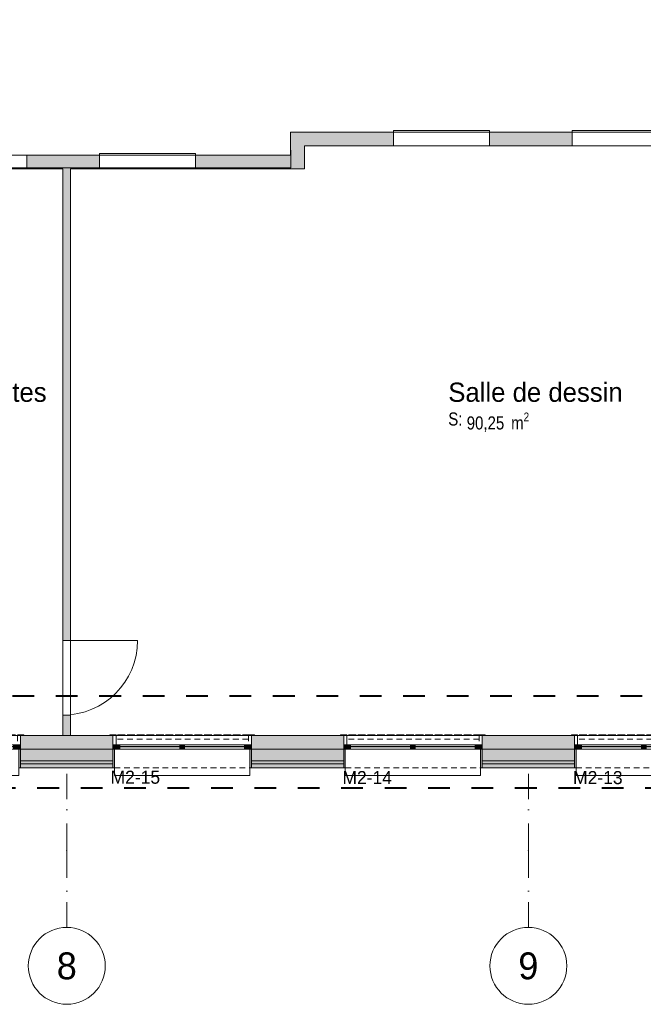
# Model space of a CAD drawing. Header units: millimetres. Extents: x -22000 to 226618, y -100134 to 72379.
# Tile 18 of 44: x 40378 to 48484, y -32547 to -19739. Entities that reach past the tile are written whole.
import ezdxf
from ezdxf.enums import TextEntityAlignment as Align

# ---------------------------------------------------------------- set-up
doc = ezdxf.new("R2010")
doc.units = ezdxf.units.MM
doc.header["$MEASUREMENT"] = 0
for name, pattern in [('Points tirets', [670.277762, 352.777767, -176.388884, 0, -141.111112]), ('Tirets petits', [125, 75, -50]), ('Traits', [564.444447, 282.222223, -282.222223])]:
    doc.linetypes.add(name, pattern=pattern)
for name, color, linetype in [('02-01 File _ Axe.Construction', 7, 'Continuous'), ('02-04 Mur.Construction', 7, 'Continuous'), ('02-04 VR et tablettes existantes', 7, 'Continuous'), ('08-01 2D Dessin général.2D', 7, 'Continuous'), ('08-01 contour hachures', 7, 'Continuous'), ('A-AREA-____-OTLN.Modèle IFC', 7, 'Continuous'), ('A-WALL-____-OTLN.Modèle IFC', 7, 'Continuous'), ('Fenêtres ARCHICAD', 7, 'Continuous'), ('Marques de fenêtre ARCHICAD', 7, 'Continuous'), ('Marques de Zone ARCHICAD', 7, 'Continuous'), ('Portes ARCHICAD', 7, 'Continuous')]:
    doc.layers.add(name, color=color, linetype=linetype)
doc.styles.add('STYLE_GENERE_1', font='txt')
doc.styles.add('STYLE_GENERE_2', font='ARIALN.TTF')
doc.styles.add('STYLE_GENERE_4', font='txt')

# ---------------------------------------------------------------- blocks, each defined once
blk = doc.blocks.new('Stockage maquettes_SA_4_1', base_point=(39082, -24732))
at = {"layer": 'Marques de Zone ARCHICAD', "color": 7, "lineweight": 9, "insert": (37920, -24850), "char_height": 170, "attachment_point": 1, "style": 'STYLE_GENERE_2'}
blk.add_mtext('\\A1;{\\pql;\\pt0,100;\\fArial Narrow|b0|i0|c0|p34;34,75\\fArial Narrow|b0|i0|c0|p34;\\A1{\\H.66x;\\S^  ;}\\fArial Narrow|b0|i0|c0|p34; m\\fArial Narrow|b0|i0|c0|p34;\\A1{\\H.66x;\\S2^  ;}}', dxfattribs=at)
at = {"layer": 'Marques de Zone ARCHICAD', "color": 7, "lineweight": 9}
for tag, height, style, p in [('ROOM_NAME', 250, 'STYLE_GENERE_1', (37680, -24460)), ('DUMMY_849', 250, 'STYLE_GENERE_1', (40484, -24386)), ('calculatedAreaCode', 170, 'STYLE_GENERE_2', (37680, -24848))]:
    blk.add_attdef(tag, text='', height=height, dxfattribs=dict(at, style=style)).set_placement(p, align=Align.TOP_LEFT)
blk = doc.blocks.new('Salle de dessin_SA_5_1', base_point=(46990, -24732))
at = {"layer": 'Marques de Zone ARCHICAD', "color": 7, "lineweight": 9, "insert": (46189, -24850), "char_height": 170, "attachment_point": 1, "style": 'STYLE_GENERE_2'}
blk.add_mtext('\\A1;{\\pql;\\pt0,100;\\fArial Narrow|b0|i0|c0|p34;90,25\\fArial Narrow|b0|i0|c0|p34;\\A1{\\H.66x;\\S^  ;}\\fArial Narrow|b0|i0|c0|p34; m\\fArial Narrow|b0|i0|c0|p34;\\A1{\\H.66x;\\S2^  ;}}', dxfattribs=at)
at = {"layer": 'Marques de Zone ARCHICAD', "color": 7, "lineweight": 9}
for tag, height, style, p in [('ROOM_NAME', 250, 'STYLE_GENERE_1', (45949, -24460)), ('DUMMY_849', 250, 'STYLE_GENERE_1', (48031, -24386)), ('calculatedAreaCode', 170, 'STYLE_GENERE_2', (45949, -24848))]:
    blk.add_attdef(tag, text='', height=height, dxfattribs=dict(at, style=style)).set_placement(p, align=Align.TOP_LEFT)
blk = doc.blocks.new('Mur_10_1', base_point=(43990, -21290))
at = {"layer": 'A-WALL-____-OTLN.Modèle IFC', "linetype": 'Continuous', "lineweight": 0, "true_color": 0xffffff}
for points in [[(44080, -21200), (43900, -21200), (44080, -21380)], [(44080, -21380), (43900, -21200), (43900, -21380)], [(44080, -21500), (44080, -21380), (43900, -21380), (43900, -21500)], [(43900, -21500), (43900, -21680), (44080, -21680)], [(44080, -21500), (43900, -21500), (44080, -21680)]]:
    blk.add_hatch(color=7, dxfattribs=at).paths.add_polyline_path(points)
at = {"layer": 'A-WALL-____-OTLN.Modèle IFC', "color": 7, "linetype": 'Continuous', "lineweight": 20, "flags": 128}
for points in [[(43900, -21200), (44080, -21200)], [(43900, -21200), (43900, -21500)], [(44080, -21680), (44080, -21380)], [(44080, -21680), (43900, -21680)]]:
    blk.add_lwpolyline(points, dxfattribs=at)
blk = doc.blocks.new('Fenêtre (Mur) 41[4]_1')
at = {"layer": 'Fenêtres ARCHICAD', "color": 7, "linetype": 'Continuous', "lineweight": 5}
for p, q in [((37970, -21500), (40470, -21500)), ((37970, -21680), (37970, -21500)), ((40470, -21500), (40470, -21680)), ((40470, -21680), (37970, -21680))]:
    blk.add_line(p, q, dxfattribs=at)
blk = doc.blocks.new('Fenêtre (Mur) 42[5]_1')
at = {"layer": 'Fenêtres ARCHICAD', "color": 7, "linetype": 'Continuous', "lineweight": 5}
for p, q in [((41415, -21480), (42665, -21480)), ((41415, -21680), (41415, -21480)), ((42665, -21480), (42665, -21680)), ((42665, -21680), (41415, -21680))]:
    blk.add_line(p, q, dxfattribs=at)
blk = doc.blocks.new('Mur_11_1', base_point=(43990, -21590))
at = {"layer": 'A-WALL-____-OTLN.Modèle IFC', "linetype": 'Continuous', "lineweight": 0, "true_color": 0xffffff}
for points in [[(41415, -21500), (40470, -21500), (40470, -21680), (41415, -21680)], [(43900, -21500), (42665, -21500), (42665, -21680), (43900, -21680)]]:
    blk.add_hatch(color=7, dxfattribs=at).paths.add_polyline_path(points)
at = {"layer": 'A-WALL-____-OTLN.Modèle IFC', "color": 7, "linetype": 'Continuous', "lineweight": 5}
for p, q in [((40470, -21500), (37970, -21500)), ((42665, -21500), (41415, -21500)), ((37970, -21680), (40470, -21680)), ((41415, -21680), (42665, -21680))]:
    blk.add_line(p, q, dxfattribs=at)
at = {"layer": 'A-WALL-____-OTLN.Modèle IFC', "color": 7, "linetype": 'Continuous', "lineweight": 20}
for p, q in [((40470, -21500), (40470, -21680)), ((41415, -21500), (41415, -21680)), ((42665, -21500), (42665, -21680))]:
    blk.add_line(p, q, dxfattribs=at)
at = {"layer": 'A-WALL-____-OTLN.Modèle IFC', "color": 7, "linetype": 'Continuous', "lineweight": 20, "flags": 128}
for points in [[(41415, -21500), (40470, -21500)], [(43900, -21500), (42665, -21500)], [(40470, -21680), (40940, -21680)], [(41040, -21680), (41415, -21680)], [(42665, -21680), (43900, -21680)]]:
    blk.add_lwpolyline(points, dxfattribs=at)
at = {"layer": 'Fenêtres ARCHICAD', "color": 7, "linetype": 'Continuous', "lineweight": 5}
for name in ['Fenêtre (Mur) 41[4]_1', 'Fenêtre (Mur) 42[5]_1']:
    blk.add_blockref(name, (0, 0), dxfattribs=at)
blk = doc.blocks.new('Porte (Mur) 146[10]_1')
at = {"layer": 'Portes ARCHICAD', "color": 7, "linetype": 'Continuous', "lineweight": 5}
blk.add_line((40940, -27815), (41910, -27815), dxfattribs=at)
blk.add_arc((40940, -27815), 970, 270, 0, dxfattribs=at)
blk = doc.blocks.new('Mur_22_1', base_point=(40990, -29050))
at = {"layer": 'A-WALL-____-OTLN.Modèle IFC', "linetype": 'Continuous', "lineweight": 0, "true_color": 0xffffff}
for points in [[(40940, -27815), (41040, -27815), (41040, -21680), (40940, -21680)], [(40940, -29050), (41040, -29050), (41040, -28785), (40940, -28785)]]:
    blk.add_hatch(color=7, dxfattribs=at).paths.add_polyline_path(points)
at = {"layer": 'A-WALL-____-OTLN.Modèle IFC', "color": 7, "linetype": 'Continuous', "lineweight": 20}
for p, q in [((41040, -27815), (40940, -27815)), ((41040, -28785), (40940, -28785))]:
    blk.add_line(p, q, dxfattribs=at)
at = {"layer": 'A-WALL-____-OTLN.Modèle IFC', "color": 7, "linetype": 'Continuous', "lineweight": 20, "flags": 128}
for points in [[(40940, -21680), (40940, -27815)], [(41040, -27815), (41040, -21680)], [(40940, -28785), (40940, -29050)], [(41040, -29050), (41040, -28785)], [(40940, -29050), (41040, -29050)]]:
    blk.add_lwpolyline(points, dxfattribs=at)
at = {"layer": 'Portes ARCHICAD', "color": 7, "linetype": 'Continuous', "lineweight": 5}
blk.add_blockref('Porte (Mur) 146[10]_1', (0, 0), dxfattribs=at)
blk = doc.blocks.new('Fenêtre (Mur) 43[6]_1')
at = {"layer": 'Fenêtres ARCHICAD', "color": 7, "linetype": 'Continuous', "lineweight": 5}
for p, q in [((47560, -21180), (51310, -21180)), ((47560, -21380), (47560, -21180)), ((51310, -21180), (51310, -21380)), ((51310, -21380), (47560, -21380))]:
    blk.add_line(p, q, dxfattribs=at)
blk = doc.blocks.new('Fenêtre (Mur) 44[7]_1')
at = {"layer": 'Fenêtres ARCHICAD', "color": 7, "linetype": 'Continuous', "lineweight": 5}
for p, q in [((45235, -21180), (46485, -21180)), ((45235, -21380), (45235, -21180)), ((46485, -21180), (46485, -21380)), ((46485, -21380), (45235, -21380))]:
    blk.add_line(p, q, dxfattribs=at)
blk = doc.blocks.new('Mur_26_1', base_point=(64990, -21290))
at = {"layer": 'A-WALL-____-OTLN.Modèle IFC', "linetype": 'Continuous', "lineweight": 0, "true_color": 0xffffff}
for points in [[(44080, -21380), (45235, -21380), (45235, -21200), (44080, -21200)], [(47560, -21200), (46485, -21200), (46485, -21380), (47560, -21380)]]:
    blk.add_hatch(color=7, dxfattribs=at).paths.add_polyline_path(points)
at = {"layer": 'A-WALL-____-OTLN.Modèle IFC', "color": 7, "linetype": 'Continuous', "lineweight": 20}
for p, q in [((45235, -21200), (45235, -21380)), ((46485, -21200), (46485, -21380)), ((47560, -21200), (47560, -21380))]:
    blk.add_line(p, q, dxfattribs=at)
at = {"layer": 'A-WALL-____-OTLN.Modèle IFC', "color": 7, "linetype": 'Continuous', "lineweight": 5}
for p, q in [((46485, -21200), (45235, -21200)), ((51310, -21200), (47560, -21200)), ((45235, -21380), (46485, -21380)), ((47560, -21380), (51310, -21380))]:
    blk.add_line(p, q, dxfattribs=at)
at = {"layer": 'A-WALL-____-OTLN.Modèle IFC', "color": 7, "linetype": 'Continuous', "lineweight": 20, "flags": 128}
for points in [[(45235, -21200), (44080, -21200)], [(47560, -21200), (46485, -21200)], [(44080, -21380), (45235, -21380)], [(46485, -21380), (47560, -21380)]]:
    blk.add_lwpolyline(points, dxfattribs=at)
at = {"layer": 'Fenêtres ARCHICAD', "color": 7, "linetype": 'Continuous', "lineweight": 5}
for name in ['Fenêtre (Mur) 44[7]_1', 'Fenêtre (Mur) 43[6]_1']:
    blk.add_blockref(name, (0, 0), dxfattribs=at)
blk = doc.blocks.new('Marque fenêtre 24[21]_1', base_point=(48490, -29050))
at = {"layer": 'Marques de fenêtre ARCHICAD', "color": 7, "lineweight": 9, "style": 'STYLE_GENERE_1'}
blk.add_attdef('AC_WIDO_ID', text='', height=170, dxfattribs=at).set_placement((47571, -29734), align=Align.BOTTOM_LEFT)
blk = doc.blocks.new('Baie générique 2019[30]_1')
at = {"layer": 'Fenêtres ARCHICAD', "linetype": 'Continuous', "lineweight": 0, "true_color": 0xffffff}
for points in [[(47590, -29230), (47650, -29230), (47650, -29170), (47590, -29170)], [(47650, -29230), (47680, -29230), (47680, -29170), (47650, -29170)], [(48490, -29230), (48490, -29170), (48460, -29170), (48460, -29230)], [(48490, -29230), (48490, -29170), (48460, -29170), (48460, -29230)], [(48490, -29230), (48490, -29170), (48460, -29170), (48460, -29230)], [(48490, -29230), (48520, -29230), (48520, -29170), (48490, -29170)], [(48490, -29230), (48520, -29230), (48520, -29170), (48490, -29170)], [(48490, -29230), (48520, -29230), (48520, -29170), (48490, -29170)], [(49330, -29230), (49330, -29170), (49300, -29170), (49300, -29230)], [(49390, -29230), (49390, -29170), (49330, -29170), (49330, -29230)], [(47610, -29230), (47590, -29230), (47590, -29470), (47610, -29470)], [(49390, -29230), (49370, -29230), (49370, -29470), (49390, -29470)]]:
    blk.add_hatch(color=7, dxfattribs=at).paths.add_polyline_path(points)
at = {"layer": 'Fenêtres ARCHICAD', "color": 7, "linetype": 'Continuous', "lineweight": 13}
for p, q in [((47650, -29230), (47650, -29170)), ((47650, -29170), (47680, -29170)), ((47680, -29170), (47680, -29230)), ((47680, -29193), (49300, -29193)), ((47680, -29200), (49300, -29200)), ((48490, -29170), (48460, -29170)), ((48460, -29170), (48460, -29230)), ((48490, -29170), (48460, -29170)), ((48460, -29170), (48460, -29230)), ((48490, -29170), (48460, -29170)), ((48460, -29170), (48460, -29230)), ((48520, -29193), (48460, -29193)), ((48520, -29193), (48460, -29193)), ((48520, -29193), (48460, -29193)), ((48520, -29200), (48460, -29200)), ((48520, -29200), (48460, -29200)), ((48520, -29200), (48460, -29200)), ((48490, -29230), (48490, -29170)), ((48490, -29230), (48490, -29170)), ((48490, -29170), (48520, -29170)), ((48490, -29230), (48490, -29170)), ((48490, -29230), (48490, -29170)), ((48490, -29170), (48520, -29170)), ((48490, -29230), (48490, -29170)), ((48490, -29230), (48490, -29170)), ((48490, -29170), (48520, -29170)), ((48520, -29170), (48520, -29230)), ((48520, -29170), (48520, -29230)), ((48520, -29170), (48520, -29230)), ((49330, -29170), (49300, -29170)), ((49300, -29170), (49300, -29230)), ((49330, -29230), (49330, -29170)), ((47680, -29230), (47650, -29230)), ((48460, -29230), (48490, -29230)), ((48460, -29230), (48490, -29230)), ((48460, -29230), (48490, -29230)), ((48520, -29230), (48490, -29230)), ((48520, -29230), (48490, -29230)), ((48520, -29230), (48490, -29230)), ((49300, -29230), (49330, -29230))]:
    blk.add_line(p, q, dxfattribs=at)
at = {"layer": 'Fenêtres ARCHICAD', "color": 7, "linetype": 'Continuous', "lineweight": 5}
for p, q in [((47650, -29170), (49330, -29170)), ((47680, -29170), (49300, -29170)), ((48520, -29170), (48460, -29170)), ((48520, -29170), (48460, -29170)), ((48520, -29170), (48460, -29170)), ((47650, -29230), (49330, -29230)), ((47680, -29230), (49300, -29230)), ((48520, -29230), (48460, -29230)), ((48520, -29230), (48460, -29230)), ((48520, -29230), (48460, -29230)), ((47610, -29570), (47610, -29470)), ((49370, -29570), (47610, -29570)), ((49370, -29470), (49370, -29570))]:
    blk.add_line(p, q, dxfattribs=at)
at = {"layer": 'Fenêtres ARCHICAD', "color": 7, "linetype": 'Continuous', "lineweight": 13, "flags": 128}
for points in [[(47590, -29230), (47590, -29170), (47650, -29170), (47650, -29230)], [(49390, -29230), (49390, -29170), (49330, -29170), (49330, -29230)], [(47610, -29230), (47610, -29470), (47590, -29470), (47590, -29230)], [(49390, -29230), (49390, -29470), (49370, -29470), (49370, -29230)]]:
    blk.add_lwpolyline(points, close=True, dxfattribs=at)
at = {"layer": 'Marques de fenêtre ARCHICAD', "color": 7, "lineweight": 9}
blk.add_blockref('Marque fenêtre 24[21]_1', (48490, -29050), dxfattribs=at).add_auto_attribs({'AC_WIDO_ID': 'M2-13'})
blk = doc.blocks.new('Marque fenêtre 24[22]_1', base_point=(45490, -29050))
at = {"layer": 'Marques de fenêtre ARCHICAD', "color": 7, "lineweight": 9, "style": 'STYLE_GENERE_1'}
blk.add_attdef('AC_WIDO_ID', text='', height=170, dxfattribs=at).set_placement((44573, -29734), align=Align.BOTTOM_LEFT)
blk = doc.blocks.new('Baie générique 2019[31]_1')
at = {"layer": 'Fenêtres ARCHICAD', "linetype": 'Continuous', "lineweight": 0, "true_color": 0xffffff}
for points in [[(44590, -29230), (44650, -29230), (44650, -29170), (44590, -29170)], [(44650, -29230), (44680, -29230), (44680, -29170), (44650, -29170)], [(45490, -29230), (45490, -29170), (45460, -29170), (45460, -29230)], [(45490, -29230), (45490, -29170), (45460, -29170), (45460, -29230)], [(45490, -29230), (45490, -29170), (45460, -29170), (45460, -29230)], [(45490, -29230), (45520, -29230), (45520, -29170), (45490, -29170)], [(45490, -29230), (45520, -29230), (45520, -29170), (45490, -29170)], [(45490, -29230), (45520, -29230), (45520, -29170), (45490, -29170)], [(46330, -29230), (46330, -29170), (46300, -29170), (46300, -29230)], [(46390, -29230), (46390, -29170), (46330, -29170), (46330, -29230)], [(44610, -29230), (44590, -29230), (44590, -29470), (44610, -29470)], [(46390, -29230), (46370, -29230), (46370, -29470), (46390, -29470)]]:
    blk.add_hatch(color=7, dxfattribs=at).paths.add_polyline_path(points)
at = {"layer": 'Fenêtres ARCHICAD', "color": 7, "linetype": 'Continuous', "lineweight": 13}
for p, q in [((44650, -29230), (44650, -29170)), ((44650, -29170), (44680, -29170)), ((44680, -29170), (44680, -29230)), ((44680, -29193), (46300, -29193)), ((44680, -29200), (46300, -29200)), ((45490, -29170), (45460, -29170)), ((45460, -29170), (45460, -29230)), ((45490, -29170), (45460, -29170)), ((45460, -29170), (45460, -29230)), ((45490, -29170), (45460, -29170)), ((45460, -29170), (45460, -29230)), ((45520, -29193), (45460, -29193)), ((45520, -29193), (45460, -29193)), ((45520, -29193), (45460, -29193)), ((45520, -29200), (45460, -29200)), ((45520, -29200), (45460, -29200)), ((45520, -29200), (45460, -29200)), ((45490, -29230), (45490, -29170)), ((45490, -29230), (45490, -29170)), ((45490, -29170), (45520, -29170)), ((45490, -29230), (45490, -29170)), ((45490, -29230), (45490, -29170)), ((45490, -29170), (45520, -29170)), ((45490, -29230), (45490, -29170)), ((45490, -29230), (45490, -29170)), ((45490, -29170), (45520, -29170)), ((45520, -29170), (45520, -29230)), ((45520, -29170), (45520, -29230)), ((45520, -29170), (45520, -29230)), ((46330, -29170), (46300, -29170)), ((46300, -29170), (46300, -29230)), ((46330, -29230), (46330, -29170)), ((44680, -29230), (44650, -29230)), ((45460, -29230), (45490, -29230)), ((45460, -29230), (45490, -29230)), ((45460, -29230), (45490, -29230)), ((45520, -29230), (45490, -29230)), ((45520, -29230), (45490, -29230)), ((45520, -29230), (45490, -29230)), ((46300, -29230), (46330, -29230))]:
    blk.add_line(p, q, dxfattribs=at)
at = {"layer": 'Fenêtres ARCHICAD', "color": 7, "linetype": 'Continuous', "lineweight": 5}
for p, q in [((44650, -29170), (46330, -29170)), ((44680, -29170), (46300, -29170)), ((45520, -29170), (45460, -29170)), ((45520, -29170), (45460, -29170)), ((45520, -29170), (45460, -29170)), ((44650, -29230), (46330, -29230)), ((44680, -29230), (46300, -29230)), ((45520, -29230), (45460, -29230)), ((45520, -29230), (45460, -29230)), ((45520, -29230), (45460, -29230)), ((44610, -29570), (44610, -29470)), ((46370, -29570), (44610, -29570)), ((46370, -29470), (46370, -29570))]:
    blk.add_line(p, q, dxfattribs=at)
at = {"layer": 'Fenêtres ARCHICAD', "color": 7, "linetype": 'Continuous', "lineweight": 13, "flags": 128}
for points in [[(44590, -29230), (44590, -29170), (44650, -29170), (44650, -29230)], [(46390, -29230), (46390, -29170), (46330, -29170), (46330, -29230)], [(44610, -29230), (44610, -29470), (44590, -29470), (44590, -29230)], [(46390, -29230), (46390, -29470), (46370, -29470), (46370, -29230)]]:
    blk.add_lwpolyline(points, close=True, dxfattribs=at)
at = {"layer": 'Marques de fenêtre ARCHICAD', "color": 7, "lineweight": 9}
blk.add_blockref('Marque fenêtre 24[22]_1', (45490, -29050), dxfattribs=at).add_auto_attribs({'AC_WIDO_ID': 'M2-14'})
blk = doc.blocks.new('Marque fenêtre 24[23]_1', base_point=(42490, -29050))
at = {"layer": 'Marques de fenêtre ARCHICAD', "color": 7, "lineweight": 9, "style": 'STYLE_GENERE_1'}
blk.add_attdef('AC_WIDO_ID', text='', height=170, dxfattribs=at).set_placement((41559, -29729), align=Align.BOTTOM_LEFT)
blk = doc.blocks.new('Baie générique 2019[32]_1')
at = {"layer": 'Fenêtres ARCHICAD', "linetype": 'Continuous', "lineweight": 0, "true_color": 0xffffff}
for points in [[(41590, -29230), (41650, -29230), (41650, -29170), (41590, -29170)], [(41650, -29230), (41680, -29230), (41680, -29170), (41650, -29170)], [(42490, -29230), (42490, -29170), (42460, -29170), (42460, -29230)], [(42490, -29230), (42490, -29170), (42460, -29170), (42460, -29230)], [(42490, -29230), (42490, -29170), (42460, -29170), (42460, -29230)], [(42490, -29230), (42520, -29230), (42520, -29170), (42490, -29170)], [(42490, -29230), (42520, -29230), (42520, -29170), (42490, -29170)], [(42490, -29230), (42520, -29230), (42520, -29170), (42490, -29170)], [(43330, -29230), (43330, -29170), (43300, -29170), (43300, -29230)], [(43390, -29230), (43390, -29170), (43330, -29170), (43330, -29230)], [(41610, -29230), (41590, -29230), (41590, -29470), (41610, -29470)], [(43390, -29230), (43370, -29230), (43370, -29470), (43390, -29470)]]:
    blk.add_hatch(color=7, dxfattribs=at).paths.add_polyline_path(points)
at = {"layer": 'Fenêtres ARCHICAD', "color": 7, "linetype": 'Continuous', "lineweight": 13}
for p, q in [((41650, -29230), (41650, -29170)), ((41650, -29170), (41680, -29170)), ((41680, -29170), (41680, -29230)), ((41680, -29193), (43300, -29193)), ((41680, -29200), (43300, -29200)), ((42490, -29170), (42460, -29170)), ((42460, -29170), (42460, -29230)), ((42490, -29170), (42460, -29170)), ((42460, -29170), (42460, -29230)), ((42490, -29170), (42460, -29170)), ((42460, -29170), (42460, -29230)), ((42520, -29193), (42460, -29193)), ((42520, -29193), (42460, -29193)), ((42520, -29193), (42460, -29193)), ((42520, -29200), (42460, -29200)), ((42520, -29200), (42460, -29200)), ((42520, -29200), (42460, -29200)), ((42490, -29230), (42490, -29170)), ((42490, -29230), (42490, -29170)), ((42490, -29170), (42520, -29170)), ((42490, -29230), (42490, -29170)), ((42490, -29230), (42490, -29170)), ((42490, -29170), (42520, -29170)), ((42490, -29230), (42490, -29170)), ((42490, -29230), (42490, -29170)), ((42490, -29170), (42520, -29170)), ((42520, -29170), (42520, -29230)), ((42520, -29170), (42520, -29230)), ((42520, -29170), (42520, -29230)), ((43330, -29170), (43300, -29170)), ((43300, -29170), (43300, -29230)), ((43330, -29230), (43330, -29170)), ((41680, -29230), (41650, -29230)), ((42460, -29230), (42490, -29230)), ((42460, -29230), (42490, -29230)), ((42460, -29230), (42490, -29230)), ((42520, -29230), (42490, -29230)), ((42520, -29230), (42490, -29230)), ((42520, -29230), (42490, -29230)), ((43300, -29230), (43330, -29230))]:
    blk.add_line(p, q, dxfattribs=at)
at = {"layer": 'Fenêtres ARCHICAD', "color": 7, "linetype": 'Continuous', "lineweight": 5}
for p, q in [((41650, -29170), (43330, -29170)), ((41680, -29170), (43300, -29170)), ((42520, -29170), (42460, -29170)), ((42520, -29170), (42460, -29170)), ((42520, -29170), (42460, -29170)), ((41650, -29230), (43330, -29230)), ((41680, -29230), (43300, -29230)), ((42520, -29230), (42460, -29230)), ((42520, -29230), (42460, -29230)), ((42520, -29230), (42460, -29230)), ((41610, -29570), (41610, -29470)), ((43370, -29570), (41610, -29570)), ((43370, -29470), (43370, -29570))]:
    blk.add_line(p, q, dxfattribs=at)
at = {"layer": 'Fenêtres ARCHICAD', "color": 7, "linetype": 'Continuous', "lineweight": 13, "flags": 128}
for points in [[(41590, -29230), (41590, -29170), (41650, -29170), (41650, -29230)], [(43390, -29230), (43390, -29170), (43330, -29170), (43330, -29230)], [(41610, -29230), (41610, -29470), (41590, -29470), (41590, -29230)], [(43390, -29230), (43390, -29470), (43370, -29470), (43370, -29230)]]:
    blk.add_lwpolyline(points, close=True, dxfattribs=at)
at = {"layer": 'Marques de fenêtre ARCHICAD', "color": 7, "lineweight": 9}
blk.add_blockref('Marque fenêtre 24[23]_1', (42490, -29050), dxfattribs=at).add_auto_attribs({'AC_WIDO_ID': 'M2-15'})
blk = doc.blocks.new('Marque fenêtre 24[24]_1', base_point=(38598, -29050))
at = {"layer": 'Marques de fenêtre ARCHICAD', "color": 7, "lineweight": 9, "style": 'STYLE_GENERE_1'}
blk.add_attdef('AC_WIDO_ID', text='', height=170, dxfattribs=at).set_placement((36827, -29239), align=Align.BOTTOM_LEFT)
blk = doc.blocks.new('Baie générique 2019[33]_1')
at = {"layer": 'Fenêtres ARCHICAD', "linetype": 'Continuous', "lineweight": 0, "true_color": 0xffffff}
for points in [[(36808, -29230), (36868, -29230), (36868, -29170), (36808, -29170)], [(36868, -29230), (36898, -29230), (36898, -29170), (36868, -29170)], [(38598, -29230), (38598, -29170), (38568, -29170), (38568, -29230)], [(38598, -29230), (38598, -29170), (38568, -29170), (38568, -29230)], [(38598, -29230), (38598, -29170), (38568, -29170), (38568, -29230)], [(38598, -29230), (38628, -29230), (38628, -29170), (38598, -29170)], [(38598, -29230), (38628, -29230), (38628, -29170), (38598, -29170)], [(38598, -29230), (38628, -29230), (38628, -29170), (38598, -29170)], [(40328, -29230), (40328, -29170), (40298, -29170), (40298, -29230)], [(40388, -29230), (40388, -29170), (40328, -29170), (40328, -29230)], [(36828, -29230), (36808, -29230), (36808, -29470), (36828, -29470)], [(40388, -29230), (40368, -29230), (40368, -29470), (40388, -29470)]]:
    blk.add_hatch(color=7, dxfattribs=at).paths.add_polyline_path(points)
at = {"layer": 'Fenêtres ARCHICAD', "color": 7, "linetype": 'Continuous', "lineweight": 13}
for p, q in [((36868, -29230), (36868, -29170)), ((36868, -29170), (36898, -29170)), ((36898, -29170), (36898, -29230)), ((36898, -29193), (40298, -29193)), ((36898, -29200), (40298, -29200)), ((38598, -29170), (38568, -29170)), ((38568, -29170), (38568, -29230)), ((38598, -29170), (38568, -29170)), ((38568, -29170), (38568, -29230)), ((38598, -29170), (38568, -29170)), ((38568, -29170), (38568, -29230)), ((38628, -29193), (38568, -29193)), ((38628, -29193), (38568, -29193)), ((38628, -29193), (38568, -29193)), ((38628, -29200), (38568, -29200)), ((38628, -29200), (38568, -29200)), ((38628, -29200), (38568, -29200)), ((38598, -29230), (38598, -29170)), ((38598, -29230), (38598, -29170)), ((38598, -29170), (38628, -29170)), ((38598, -29230), (38598, -29170)), ((38598, -29230), (38598, -29170)), ((38598, -29170), (38628, -29170)), ((38598, -29230), (38598, -29170)), ((38598, -29230), (38598, -29170)), ((38598, -29170), (38628, -29170)), ((38628, -29170), (38628, -29230)), ((38628, -29170), (38628, -29230)), ((38628, -29170), (38628, -29230)), ((40328, -29170), (40298, -29170)), ((40298, -29170), (40298, -29230)), ((40328, -29230), (40328, -29170)), ((36898, -29230), (36868, -29230)), ((38568, -29230), (38598, -29230)), ((38568, -29230), (38598, -29230)), ((38568, -29230), (38598, -29230)), ((38628, -29230), (38598, -29230)), ((38628, -29230), (38598, -29230)), ((38628, -29230), (38598, -29230)), ((40298, -29230), (40328, -29230))]:
    blk.add_line(p, q, dxfattribs=at)
at = {"layer": 'Fenêtres ARCHICAD', "color": 7, "linetype": 'Continuous', "lineweight": 5}
for p, q in [((36868, -29170), (40328, -29170)), ((36898, -29170), (40298, -29170)), ((38628, -29170), (38568, -29170)), ((38628, -29170), (38568, -29170)), ((38628, -29170), (38568, -29170)), ((36868, -29230), (40328, -29230)), ((36898, -29230), (40298, -29230)), ((38628, -29230), (38568, -29230)), ((38628, -29230), (38568, -29230)), ((38628, -29230), (38568, -29230)), ((36828, -29570), (36828, -29470)), ((40368, -29570), (36828, -29570)), ((40368, -29470), (40368, -29570))]:
    blk.add_line(p, q, dxfattribs=at)
at = {"layer": 'Fenêtres ARCHICAD', "color": 7, "linetype": 'Continuous', "lineweight": 13, "flags": 128}
for points in [[(36808, -29230), (36808, -29170), (36868, -29170), (36868, -29230)], [(40388, -29230), (40388, -29170), (40328, -29170), (40328, -29230)], [(36828, -29230), (36828, -29470), (36808, -29470), (36808, -29230)], [(40388, -29230), (40388, -29470), (40368, -29470), (40368, -29230)]]:
    blk.add_lwpolyline(points, close=True, dxfattribs=at)
at = {"layer": 'Marques de fenêtre ARCHICAD', "color": 7, "lineweight": 9}
blk.add_blockref('Marque fenêtre 24[24]_1', (38598, -29050), dxfattribs=at).add_auto_attribs({'AC_WIDO_ID': 'M2-16'})
blk = doc.blocks.new('Mur_141_1', base_point=(30285, -29050))
at = {"layer": '02-04 Mur.Construction', "linetype": 'Continuous', "lineweight": 0, "true_color": 0xffffff}
for points in [[(41590, -29050), (40388, -29050), (40388, -29230), (41590, -29230)], [(43390, -29230), (44590, -29230), (44590, -29050), (43390, -29050)], [(47590, -29050), (46390, -29050), (46390, -29230), (47590, -29230)], [(40388, -29380), (41590, -29380), (41590, -29230), (40388, -29230)], [(43390, -29380), (44590, -29380), (44590, -29230), (43390, -29230)], [(46390, -29380), (47590, -29380), (47590, -29230), (46390, -29230)], [(40388, -29420), (41590, -29420), (41590, -29380), (40388, -29380)], [(40388, -29420), (40388, -29470), (41590, -29470), (41590, -29420)], [(43390, -29420), (44590, -29420), (44590, -29380), (43390, -29380)], [(44590, -29420), (43390, -29420), (43390, -29470), (44590, -29470)], [(46390, -29420), (47590, -29420), (47590, -29380), (46390, -29380)], [(46390, -29420), (46390, -29470), (47590, -29470), (47590, -29420)]]:
    blk.add_hatch(color=7, dxfattribs=at).paths.add_polyline_path(points)
at = {"layer": '02-04 Mur.Construction', "color": 7, "linetype": 'Continuous', "lineweight": 20}
for p, q in [((40388, -29050), (40388, -29170)), ((41590, -29050), (41590, -29170)), ((43390, -29050), (43390, -29170)), ((44590, -29050), (44590, -29170)), ((46390, -29050), (46390, -29170)), ((47590, -29050), (47590, -29170)), ((40388, -29380), (40388, -29170)), ((41590, -29380), (41590, -29170)), ((43390, -29380), (43390, -29170)), ((44590, -29380), (44590, -29170)), ((46390, -29380), (46390, -29170)), ((47590, -29380), (47590, -29170)), ((40388, -29230), (41590, -29230)), ((43390, -29230), (44590, -29230)), ((46390, -29230), (47590, -29230)), ((40388, -29380), (41590, -29380)), ((40388, -29420), (40388, -29380)), ((40388, -29470), (40388, -29420)), ((41590, -29420), (41590, -29380)), ((41590, -29470), (41590, -29420)), ((43390, -29380), (44590, -29380)), ((43390, -29420), (43390, -29380)), ((43390, -29470), (43390, -29420)), ((44590, -29420), (44590, -29380)), ((44590, -29470), (44590, -29420)), ((46390, -29380), (47590, -29380)), ((46390, -29420), (46390, -29380)), ((46390, -29470), (46390, -29420)), ((47590, -29420), (47590, -29380)), ((47590, -29470), (47590, -29420))]:
    blk.add_line(p, q, dxfattribs=at)
at = {"layer": '02-04 Mur.Construction', "color": 7, "linetype": 'Continuous', "lineweight": 9}
for p, q in [((40388, -29420), (41590, -29420)), ((43390, -29420), (44590, -29420)), ((46390, -29420), (47590, -29420))]:
    blk.add_line(p, q, dxfattribs=at)
at = {"layer": '02-04 Mur.Construction', "color": 7, "linetype": 'Continuous', "lineweight": 20, "flags": 128}
for points in [[(41590, -29050), (40388, -29050)], [(44590, -29050), (43390, -29050)], [(47590, -29050), (46390, -29050)], [(40388, -29470), (41590, -29470)], [(43390, -29470), (44590, -29470)], [(46390, -29470), (47590, -29470)]]:
    blk.add_lwpolyline(points, dxfattribs=at)
at = {"layer": 'Fenêtres ARCHICAD', "color": 7, "linetype": 'Continuous', "lineweight": 5}
for name in ['Baie générique 2019[33]_1', 'Baie générique 2019[32]_1', 'Baie générique 2019[31]_1', 'Baie générique 2019[30]_1']:
    blk.add_blockref(name, (0, 0), dxfattribs=at)
blk = doc.blocks.new('Forme_100_1')
at = {"layer": '02-04 VR et tablettes existantes', "color": 251, "linetype": 'Tirets petits', "lineweight": 0, "true_color": 0x5d5d5d, "flags": 128}
for points in [[(47590, -29170), (47590, -29050)], [(47590, -29050), (49390, -29050)], [(49390, -29050), (49390, -29170)], [(49390, -29170), (47590, -29170)]]:
    blk.add_lwpolyline(points, dxfattribs=at)
blk = doc.blocks.new('Forme_101_1')
at = {"layer": '02-04 VR et tablettes existantes', "color": 251, "linetype": 'Tirets petits', "lineweight": 0, "true_color": 0x5d5d5d, "flags": 128}
for points in [[(47550, -29050), (47550, -29040)], [(47550, -29040), (49430, -29040)], [(49430, -29050), (47550, -29050)], [(49430, -29050), (49430, -29040)]]:
    blk.add_lwpolyline(points, dxfattribs=at)
blk = doc.blocks.new('Forme_102_1')
at = {"layer": '02-04 VR et tablettes existantes', "color": 251, "linetype": 'Tirets petits', "lineweight": 0, "true_color": 0x5d5d5d, "flags": 128}
for points in [[(47590, -29170), (47590, -29050)], [(47590, -29050), (49390, -29050)], [(49390, -29050), (49390, -29170)], [(49390, -29170), (47590, -29170)]]:
    blk.add_lwpolyline(points, dxfattribs=at)
blk = doc.blocks.new('Forme_103_1')
at = {"layer": '02-04 VR et tablettes existantes', "color": 251, "linetype": 'Tirets petits', "lineweight": 0, "true_color": 0x5d5d5d, "flags": 128}
for points in [[(47550, -29050), (47550, -29040)], [(47550, -29040), (49430, -29040)], [(49430, -29050), (47550, -29050)], [(49430, -29040), (49430, -29050)]]:
    blk.add_lwpolyline(points, dxfattribs=at)
blk = doc.blocks.new('Forme_104_1')
at = {"layer": '02-04 VR et tablettes existantes', "color": 251, "linetype": 'Tirets petits', "lineweight": 0, "true_color": 0x5d5d5d, "flags": 128}
for points in [[(47590, -29050), (47590, -29170)], [(47630, -29050), (47590, -29050)], [(47630, -29170), (47630, -29050)], [(47630, -29170), (47590, -29170)]]:
    blk.add_lwpolyline(points, dxfattribs=at)
blk = doc.blocks.new('Forme_107_1')
at = {"layer": '02-04 VR et tablettes existantes', "color": 251, "linetype": 'Tirets petits', "lineweight": 0, "true_color": 0x5d5d5d, "flags": 128}
for points in [[(47630, -29040), (47550, -29040)], [(47550, -29040), (47550, -29050)], [(47550, -29050), (47630, -29050)], [(47630, -29050), (47630, -29040)]]:
    blk.add_lwpolyline(points, dxfattribs=at)
blk = doc.blocks.new('Forme_108_1')
at = {"layer": '02-04 VR et tablettes existantes', "color": 251, "linetype": 'Tirets petits', "lineweight": 0, "true_color": 0x5d5d5d, "flags": 128}
for points in [[(49350, -29040), (47630, -29040)], [(47630, -29098), (47630, -29040)], [(49350, -29098), (49350, -29040)], [(49350, -29098), (47630, -29098)]]:
    blk.add_lwpolyline(points, dxfattribs=at)
blk = doc.blocks.new('Forme_109_1')
at = {"layer": '02-04 VR et tablettes existantes', "color": 251, "linetype": 'Tirets petits', "lineweight": 0, "true_color": 0x5d5d5d, "flags": 128}
for points in [[(44590, -29170), (44590, -29050)], [(44590, -29050), (46390, -29050)], [(46390, -29050), (46390, -29170)], [(46390, -29170), (44590, -29170)]]:
    blk.add_lwpolyline(points, dxfattribs=at)
blk = doc.blocks.new('Forme_110_1')
at = {"layer": '02-04 VR et tablettes existantes', "color": 251, "linetype": 'Tirets petits', "lineweight": 0, "true_color": 0x5d5d5d, "flags": 128}
for points in [[(44550, -29050), (44550, -29040)], [(44550, -29040), (46430, -29040)], [(46430, -29050), (44550, -29050)], [(46430, -29050), (46430, -29040)]]:
    blk.add_lwpolyline(points, dxfattribs=at)
blk = doc.blocks.new('Forme_111_1')
at = {"layer": '02-04 VR et tablettes existantes', "color": 251, "linetype": 'Tirets petits', "lineweight": 0, "true_color": 0x5d5d5d, "flags": 128}
for points in [[(44590, -29170), (44590, -29050)], [(44590, -29050), (46390, -29050)], [(46390, -29050), (46390, -29170)], [(46390, -29170), (44590, -29170)]]:
    blk.add_lwpolyline(points, dxfattribs=at)
blk = doc.blocks.new('Forme_112_1')
at = {"layer": '02-04 VR et tablettes existantes', "color": 251, "linetype": 'Tirets petits', "lineweight": 0, "true_color": 0x5d5d5d, "flags": 128}
for points in [[(44550, -29050), (44550, -29040)], [(44550, -29040), (46430, -29040)], [(46430, -29050), (44550, -29050)], [(46430, -29040), (46430, -29050)]]:
    blk.add_lwpolyline(points, dxfattribs=at)
blk = doc.blocks.new('Forme_113_1')
at = {"layer": '02-04 VR et tablettes existantes', "color": 251, "linetype": 'Tirets petits', "lineweight": 0, "true_color": 0x5d5d5d, "flags": 128}
for points in [[(44590, -29050), (44590, -29170)], [(44630, -29050), (44590, -29050)], [(44630, -29170), (44630, -29050)], [(44630, -29170), (44590, -29170)]]:
    blk.add_lwpolyline(points, dxfattribs=at)
blk = doc.blocks.new('Forme_114_1')
at = {"layer": '02-04 VR et tablettes existantes', "color": 251, "linetype": 'Tirets petits', "lineweight": 0, "true_color": 0x5d5d5d, "flags": 128}
for points in [[(46350, -29050), (46350, -29170)], [(46390, -29050), (46350, -29050)], [(46390, -29170), (46390, -29050)], [(46390, -29170), (46350, -29170)]]:
    blk.add_lwpolyline(points, dxfattribs=at)
blk = doc.blocks.new('Forme_115_1')
at = {"layer": '02-04 VR et tablettes existantes', "color": 251, "linetype": 'Tirets petits', "lineweight": 0, "true_color": 0x5d5d5d, "flags": 128}
for points in [[(46430, -29040), (46350, -29040)], [(46350, -29040), (46350, -29050)], [(46350, -29050), (46430, -29050)], [(46430, -29050), (46430, -29040)]]:
    blk.add_lwpolyline(points, dxfattribs=at)
blk = doc.blocks.new('Forme_116_1')
at = {"layer": '02-04 VR et tablettes existantes', "color": 251, "linetype": 'Tirets petits', "lineweight": 0, "true_color": 0x5d5d5d, "flags": 128}
for points in [[(44630, -29040), (44550, -29040)], [(44550, -29040), (44550, -29050)], [(44550, -29050), (44630, -29050)], [(44630, -29050), (44630, -29040)]]:
    blk.add_lwpolyline(points, dxfattribs=at)
blk = doc.blocks.new('Forme_117_1')
at = {"layer": '02-04 VR et tablettes existantes', "color": 251, "linetype": 'Tirets petits', "lineweight": 0, "true_color": 0x5d5d5d, "flags": 128}
for points in [[(46350, -29040), (44630, -29040)], [(44630, -29098), (44630, -29040)], [(46350, -29098), (46350, -29040)], [(46350, -29098), (44630, -29098)]]:
    blk.add_lwpolyline(points, dxfattribs=at)
blk = doc.blocks.new('Forme_118_1')
at = {"layer": '02-04 VR et tablettes existantes', "color": 251, "linetype": 'Tirets petits', "lineweight": 0, "true_color": 0x5d5d5d, "flags": 128}
for points in [[(41590, -29170), (41590, -29050)], [(41590, -29050), (43390, -29050)], [(43390, -29050), (43390, -29170)], [(43390, -29170), (41590, -29170)]]:
    blk.add_lwpolyline(points, dxfattribs=at)
blk = doc.blocks.new('Forme_119_1')
at = {"layer": '02-04 VR et tablettes existantes', "color": 251, "linetype": 'Tirets petits', "lineweight": 0, "true_color": 0x5d5d5d, "flags": 128}
for points in [[(41550, -29050), (41550, -29040)], [(41550, -29040), (43430, -29040)], [(43430, -29050), (41550, -29050)], [(43430, -29050), (43430, -29040)]]:
    blk.add_lwpolyline(points, dxfattribs=at)
blk = doc.blocks.new('Forme_120_1')
at = {"layer": '02-04 VR et tablettes existantes', "color": 251, "linetype": 'Tirets petits', "lineweight": 0, "true_color": 0x5d5d5d, "flags": 128}
for points in [[(41590, -29170), (41590, -29050)], [(41590, -29050), (43390, -29050)], [(43390, -29050), (43390, -29170)], [(43390, -29170), (41590, -29170)]]:
    blk.add_lwpolyline(points, dxfattribs=at)
blk = doc.blocks.new('Forme_121_1')
at = {"layer": '02-04 VR et tablettes existantes', "color": 251, "linetype": 'Tirets petits', "lineweight": 0, "true_color": 0x5d5d5d, "flags": 128}
for points in [[(41550, -29050), (41550, -29040)], [(41550, -29040), (43430, -29040)], [(43430, -29050), (41550, -29050)], [(43430, -29040), (43430, -29050)]]:
    blk.add_lwpolyline(points, dxfattribs=at)
blk = doc.blocks.new('Forme_122_1')
at = {"layer": '02-04 VR et tablettes existantes', "color": 251, "linetype": 'Tirets petits', "lineweight": 0, "true_color": 0x5d5d5d, "flags": 128}
for points in [[(41590, -29050), (41590, -29170)], [(41630, -29050), (41590, -29050)], [(41630, -29170), (41630, -29050)], [(41630, -29170), (41590, -29170)]]:
    blk.add_lwpolyline(points, dxfattribs=at)
blk = doc.blocks.new('Forme_123_1')
at = {"layer": '02-04 VR et tablettes existantes', "color": 251, "linetype": 'Tirets petits', "lineweight": 0, "true_color": 0x5d5d5d, "flags": 128}
for points in [[(43350, -29050), (43350, -29170)], [(43390, -29050), (43350, -29050)], [(43390, -29170), (43390, -29050)], [(43390, -29170), (43350, -29170)]]:
    blk.add_lwpolyline(points, dxfattribs=at)
blk = doc.blocks.new('Forme_124_1')
at = {"layer": '02-04 VR et tablettes existantes', "color": 251, "linetype": 'Tirets petits', "lineweight": 0, "true_color": 0x5d5d5d, "flags": 128}
for points in [[(43430, -29040), (43350, -29040)], [(43350, -29040), (43350, -29050)], [(43350, -29050), (43430, -29050)], [(43430, -29050), (43430, -29040)]]:
    blk.add_lwpolyline(points, dxfattribs=at)
blk = doc.blocks.new('Forme_125_1')
at = {"layer": '02-04 VR et tablettes existantes', "color": 251, "linetype": 'Tirets petits', "lineweight": 0, "true_color": 0x5d5d5d, "flags": 128}
for points in [[(41630, -29040), (41550, -29040)], [(41550, -29040), (41550, -29050)], [(41550, -29050), (41630, -29050)], [(41630, -29050), (41630, -29040)]]:
    blk.add_lwpolyline(points, dxfattribs=at)
blk = doc.blocks.new('Forme_126_1')
at = {"layer": '02-04 VR et tablettes existantes', "color": 251, "linetype": 'Tirets petits', "lineweight": 0, "true_color": 0x5d5d5d, "flags": 128}
for points in [[(43350, -29040), (41630, -29040)], [(41630, -29098), (41630, -29040)], [(43350, -29098), (43350, -29040)], [(43350, -29098), (41630, -29098)]]:
    blk.add_lwpolyline(points, dxfattribs=at)
blk = doc.blocks.new('Forme_211_1')
at = {"layer": '02-04 VR et tablettes existantes', "color": 251, "linetype": 'Tirets petits', "lineweight": 0, "true_color": 0x5d5d5d, "flags": 128}
for points in [[(36748, -29050), (36748, -29040)], [(36748, -29040), (40430, -29040)], [(40430, -29050), (36748, -29050)], [(40430, -29040), (40430, -29050)]]:
    blk.add_lwpolyline(points, dxfattribs=at)
blk = doc.blocks.new('Forme_213_1')
at = {"layer": '02-04 VR et tablettes existantes', "color": 251, "linetype": 'Tirets petits', "lineweight": 0, "true_color": 0x5d5d5d, "flags": 128}
for points in [[(40350, -29050), (40350, -29170)], [(40390, -29050), (40350, -29050)], [(40390, -29170), (40390, -29050)], [(40390, -29170), (40350, -29170)]]:
    blk.add_lwpolyline(points, dxfattribs=at)
blk = doc.blocks.new('Forme_214_1')
at = {"layer": '02-04 VR et tablettes existantes', "color": 251, "linetype": 'Tirets petits', "lineweight": 0, "true_color": 0x5d5d5d, "flags": 128}
for points in [[(40430, -29040), (40350, -29040)], [(40350, -29040), (40350, -29050)], [(40350, -29050), (40430, -29050)], [(40430, -29050), (40430, -29040)]]:
    blk.add_lwpolyline(points, dxfattribs=at)
blk = doc.blocks.new('Marque grille standard[385]_1', base_point=(40990, -31547))
at = {"layer": '02-01 File _ Axe.Construction', "color": 7, "linetype": 'Points tirets', "lineweight": 5}
for q in [(40990, -29547), (40990, -31547)]:
    blk.add_line((40990, -30547), q, dxfattribs=at)
at = {"layer": '02-01 File _ Axe.Construction', "color": 7, "linetype": 'Continuous', "lineweight": 5}
blk.add_circle((40990, -32047), 500, dxfattribs=at)
at = {"layer": '02-01 File _ Axe.Construction', "color": 7, "linetype": 'Points tirets', "lineweight": 5}
blk.add_point((40990, -30547), dxfattribs=at)
blk.add_point((40990, -30547), dxfattribs=at)
at = {"layer": '02-01 File _ Axe.Construction', "color": 7, "lineweight": 9, "style": 'STYLE_GENERE_4'}
for tag, p in [('AC_MarkerText_1_1', (40990, 1137)), ('AC_MarkerText_1_0', (40990, -31872))]:
    blk.add_attdef(tag, text='', height=350, rotation=360, dxfattribs=at).set_placement(p, align=Align.TOP_CENTER)
blk = doc.blocks.new('Marque grille standard[386]_1', base_point=(46990, -31547))
at = {"layer": '02-01 File _ Axe.Construction', "color": 7, "linetype": 'Points tirets', "lineweight": 5}
for q in [(46990, -29547), (46990, -31547)]:
    blk.add_line((46990, -30547), q, dxfattribs=at)
at = {"layer": '02-01 File _ Axe.Construction', "color": 7, "linetype": 'Continuous', "lineweight": 5}
blk.add_circle((46990, -32047), 500, dxfattribs=at)
at = {"layer": '02-01 File _ Axe.Construction', "color": 7, "linetype": 'Points tirets', "lineweight": 5}
blk.add_point((46990, -30547), dxfattribs=at)
blk.add_point((46990, -30547), dxfattribs=at)
at = {"layer": '02-01 File _ Axe.Construction', "color": 7, "lineweight": 9, "style": 'STYLE_GENERE_4'}
for tag, p in [('AC_MarkerText_1_1', (46990, 1137)), ('AC_MarkerText_1_0', (46990, -31872))]:
    blk.add_attdef(tag, text='', height=350, rotation=360, dxfattribs=at).set_placement(p, align=Align.TOP_CENTER)

msp = doc.modelspace()

# ---------------------------------------------------------------- linework, layer by layer
at = {"layer": '08-01 2D Dessin général.2D', "color": 7, "linetype": 'Tirets petits', "lineweight": 9}
for p, q in [((41610, -29470), (43370, -29470)), ((44610, -29470), (46370, -29470)), ((47610, -29470), (49370, -29470))]:
    msp.add_line(p, q, dxfattribs=at)
at = {"layer": '08-01 contour hachures', "color": 7, "linetype": 'Traits', "lineweight": 40}
for p, q in [((2466, -28534), (87631, -28534)), ((88867, -29736), (2466, -29736))]:
    msp.add_line(p, q, dxfattribs=at)
at = {"layer": 'A-AREA-____-OTLN.Modèle IFC', "color": 7, "linetype": 'Continuous', "lineweight": 0, "true_color": 0xfdf5ec, "flags": 128}
msp.add_lwpolyline([(6474, -21204), (33900, -21200), (33896, -21666), (43904, -21666), (43900, -21200), (87611, -21200), (85929, -14180), (84275, -14180), (85600, -19614), (65601, -19614), (65601, -13663, -0.157957), (65065, -12490), (63313, -12490, -0.214878), (62629, -13811), (62629, -19614), (14566, -19614), (14566, -13811, -0.215084), (13882, -12490), (12276, -12490, -0.214969), (11594, -13810), (11583, -19614), (6474, -19614)], format="xyb", close=True, dxfattribs=at)
for points in [[(44080, -21380), (44080, -21680), (41040, -21680), (41040, -29050), (52940, -29050), (52940, -21380)], [(36240, -21680), (36240, -29050), (40940, -29050), (40940, -21680)]]:
    msp.add_lwpolyline(points, close=True, dxfattribs=at)

# ---------------------------------------------------------------- block references
at = {"layer": '02-01 File _ Axe.Construction', "color": 7, "linetype": 'Continuous', "lineweight": 9}
ref = msp.add_blockref('Marque grille standard[385]_1', (40990, -31547), dxfattribs=at)
ref.add_attrib('AC_MarkerText_1', '8', dxfattribs={"color": 7, "lineweight": 9, "height": 350, "rotation": 360, "style": 'STYLE_GENERE_4'}).set_placement((40990, -31872), align=Align.TOP_CENTER)
ref = msp.add_blockref('Marque grille standard[386]_1', (46990, -31547), dxfattribs=at)
ref.add_attrib('AC_MarkerText_1', '9', dxfattribs={"color": 7, "lineweight": 9, "height": 350, "rotation": 360, "style": 'STYLE_GENERE_4'}).set_placement((46990, -31872), align=Align.TOP_CENTER)
at = {"layer": '02-04 Mur.Construction', "color": 7, "lineweight": 20}
msp.add_blockref('Mur_141_1', (30285, -29050), dxfattribs=at)
at = {"layer": '02-04 VR et tablettes existantes', "linetype": 'Continuous', "lineweight": 0}
for name in ['Forme_211_1', 'Forme_214_1', 'Forme_213_1', 'Forme_119_1', 'Forme_121_1', 'Forme_125_1', 'Forme_118_1', 'Forme_120_1', 'Forme_122_1', 'Forme_126_1', 'Forme_124_1', 'Forme_123_1', 'Forme_110_1', 'Forme_112_1', 'Forme_116_1', 'Forme_109_1', 'Forme_111_1', 'Forme_113_1', 'Forme_117_1', 'Forme_115_1', 'Forme_114_1', 'Forme_101_1', 'Forme_103_1', 'Forme_107_1', 'Forme_100_1', 'Forme_102_1', 'Forme_104_1', 'Forme_108_1']:
    msp.add_blockref(name, (0, 0), dxfattribs=at)
at = {"layer": 'A-AREA-____-OTLN.Modèle IFC', "color": 7, "linetype": 'Continuous', "lineweight": 9}
for name, p, values in [('Stockage maquettes_SA_4_1', (39082, -24732), {'ROOM_NAME': 'Stockage maquettes', 'calculatedAreaCode': 'S: '}), ('Salle de dessin_SA_5_1', (46990, -24732), {'ROOM_NAME': 'Salle de dessin', 'calculatedAreaCode': 'S: '})]:
    msp.add_blockref(name, p, dxfattribs=at).add_auto_attribs(values)
at = {"layer": 'A-WALL-____-OTLN.Modèle IFC', "color": 7, "lineweight": 20}
for name, p in [('Mur_10_1', (43990, -21290)), ('Mur_26_1', (64990, -21290)), ('Mur_11_1', (43990, -21590)), ('Mur_22_1', (40990, -29050))]:
    msp.add_blockref(name, p, dxfattribs=at)

doc.saveas('drawing.dxf')
